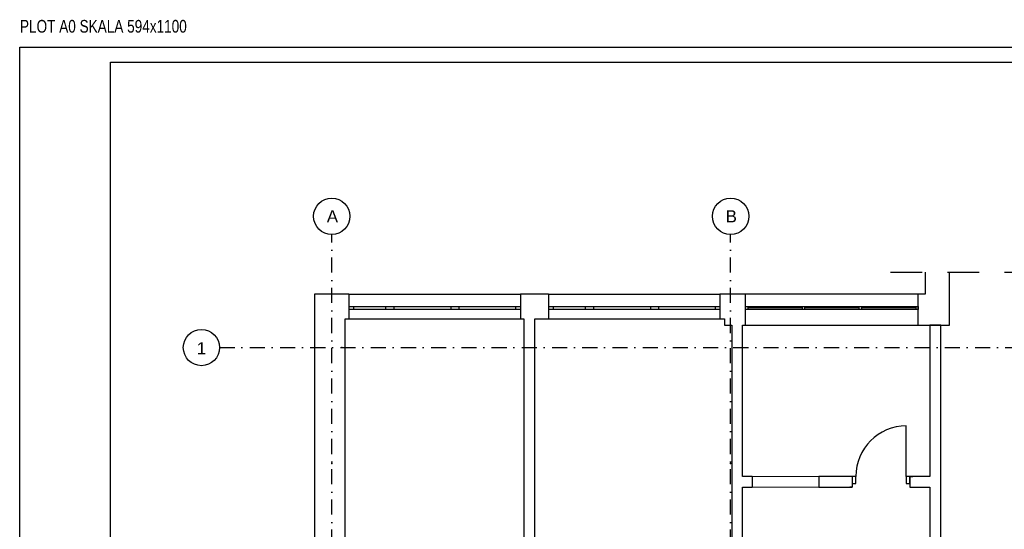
# Model space of a CAD drawing. Header units: metres. Extents: x -1886 to 3614, y -1128 to 1888.
# Tile 4 of 13: x -1886 to -257, y 1045 to 1888. Entities that reach past the tile are written whole.
import ezdxf
from ezdxf.enums import TextEntityAlignment as Align

# ---------------------------------------------------------------- set-up
doc = ezdxf.new("R2010")
doc.units = ezdxf.units.M
doc.header["$LTSCALE"] = 50
doc.header["$MEASUREMENT"] = 0
doc.linetypes.add('DO', pattern=[1, 0.5, -0.24, 0.02, -0.24])
doc.linetypes.add('DP', pattern=[0.63, 0.35, -0.28])
for name, color, linetype in [('A_ściany', 7, 'Continuous'), ('BS_lpd', 1, 'DP'), ('BS_ram', 2, 'Continuous'), ('BZ_osd', 1, 'DO'), ('BZ_txs', 2, 'Continuous'), ('k3_sciany istn', 1, 'DP')]:
    doc.layers.add(name, color=color, linetype=linetype)
doc.styles.add('BIKTS', font='bikromsw.shx', dxfattribs={"width": 0.85})
doc.styles.add('GENERATED_STYLE_1', font='arial.ttf')

# ---------------------------------------------------------------- blocks, each defined once
blk = doc.blocks.new('Prosty otwór okienny_2')
at = {"layer": 'A_ściany', "color": 39, "linetype": 'Continuous', "lineweight": 5}
for p, q in [((-0.55, 0), (-0.55, 0.05)), ((-0.55, 0.05), (0.55, 0.05)), ((-0.55, 0), (-0.55, -0.13)), ((0.55, 0), (0.55, 0.05)), ((0.55, 0), (0.55, -0.13)), ((-0.55, -0.13), (0.55, -0.13))]:
    blk.add_line(p, q, dxfattribs=at)

msp = doc.modelspace()

# ---------------------------------------------------------------- linework, layer by layer
at = {"layer": 'BS_lpd', "ltscale": 3}
msp.add_line((-445.902, 1470.417), (76.689, 1470.417), dxfattribs=at)
at = {"layer": 'BS_ram', "color": 1}
msp.add_lwpolyline([(-1886.476, -1127.557), (-1886.476, 1842.443), (3613.524, 1842.443), (3613.524, -1127.557)], close=True, dxfattribs=at)
at = {"layer": 'BS_ram'}
msp.add_lwpolyline([(-1736.476, -1102.557), (-1736.476, 1817.443), (3588.524, 1817.443), (3588.524, -1102.557)], close=True, dxfattribs=at)
at = {"layer": 'BZ_osd'}
for p, q in [((-1370.172, -430.445), (-1370.172, 1532.714)), ((-710.172, -430.445), (-710.172, 1532.714)), ((-1555.729, 1345.623), (2354.533, 1345.623))]:
    msp.add_line(p, q, dxfattribs=at)
at = {"layer": 'BZ_osd', "color": 7, "linetype": 'Continuous'}
for centre in [(-1370.172, 1562.714), (-710.172, 1562.714), (-1585.729, 1345.623)]:
    msp.add_circle(centre, 30, dxfattribs=at)
at = {"layer": 'k3_sciany istn', "linetype": 'Continuous'}
for p, q in [((-1341.822, 1433.723), (-1341.822, 1413.723)), ((-1341.822, 1433.723), (-1058.122, 1433.723)), ((-1058.122, 1433.723), (-1058.122, 1413.723)), ((-1011.522, 1433.723), (-1011.522, 1413.723)), ((-1011.522, 1433.723), (-727.822, 1433.723)), ((-727.822, 1433.723), (-727.822, 1413.723)), ((-685.622, 1382.523), (-685.622, 1433.723)), ((-400.022, 1433.723), (-685.622, 1433.723)), ((-400.022, 1382.523), (-400.022, 1433.723)), ((-1341.822, 1413.723), (-1341.822, 1408.723)), ((-1341.822, 1413.723), (-1334.322, 1413.723)), ((-1341.822, 1413.723), (-1341.822, 1408.723)), ((-1341.822, 1408.723), (-1341.822, 1393.223)), ((-1334.322, 1408.723), (-1341.822, 1408.723)), ((-1334.322, 1413.723), (-1334.322, 1408.723)), ((-1334.322, 1413.723), (-1280.622, 1413.723)), ((-1280.622, 1408.723), (-1334.322, 1408.723)), ((-1280.622, 1408.723), (-1280.622, 1413.723)), ((-1280.622, 1413.723), (-1274.122, 1413.723)), ((-1274.122, 1408.723), (-1280.622, 1408.723)), ((-1274.122, 1413.723), (-1267.622, 1413.723)), ((-1267.622, 1408.723), (-1274.122, 1408.723)), ((-1267.622, 1413.723), (-1267.622, 1408.723)), ((-1267.622, 1413.723), (-1172.622, 1413.723)), ((-1172.622, 1408.723), (-1267.622, 1408.723)), ((-1172.622, 1408.723), (-1172.622, 1413.723)), ((-1172.622, 1413.723), (-1166.122, 1413.723)), ((-1166.122, 1408.723), (-1172.622, 1408.723)), ((-1166.122, 1413.723), (-1159.622, 1413.723)), ((-1159.622, 1408.723), (-1166.122, 1408.723)), ((-1159.622, 1413.723), (-1159.622, 1408.723)), ((-1159.622, 1413.723), (-1065.622, 1413.723)), ((-1065.622, 1408.723), (-1159.622, 1408.723)), ((-1065.622, 1408.723), (-1065.622, 1413.723)), ((-1065.622, 1413.723), (-1058.122, 1413.723)), ((-1058.122, 1408.723), (-1065.622, 1408.723)), ((-1058.122, 1413.723), (-1058.122, 1408.723)), ((-1058.122, 1413.723), (-1058.122, 1408.723)), ((-1058.122, 1408.723), (-1058.122, 1393.223)), ((-1011.522, 1413.723), (-1011.522, 1408.723)), ((-1011.522, 1413.723), (-1004.022, 1413.723)), ((-1011.522, 1413.723), (-1011.522, 1408.723)), ((-1011.522, 1408.723), (-1011.522, 1393.223)), ((-1004.022, 1408.723), (-1011.522, 1408.723)), ((-1004.022, 1413.723), (-1004.022, 1408.723)), ((-1004.022, 1413.723), (-950.322, 1413.723)), ((-950.322, 1408.723), (-1004.022, 1408.723)), ((-950.322, 1408.723), (-950.322, 1413.723)), ((-950.322, 1413.723), (-943.822, 1413.723)), ((-943.822, 1408.723), (-950.322, 1408.723)), ((-943.822, 1413.723), (-937.322, 1413.723)), ((-937.322, 1408.723), (-943.822, 1408.723)), ((-937.322, 1413.723), (-937.322, 1408.723)), ((-937.322, 1413.723), (-842.322, 1413.723)), ((-842.322, 1408.723), (-937.322, 1408.723)), ((-842.322, 1408.723), (-842.322, 1413.723)), ((-842.322, 1413.723), (-835.822, 1413.723)), ((-835.822, 1408.723), (-842.322, 1408.723)), ((-835.822, 1413.723), (-829.322, 1413.723)), ((-829.322, 1408.723), (-835.822, 1408.723)), ((-829.322, 1413.723), (-829.322, 1408.723)), ((-829.322, 1413.723), (-735.322, 1413.723)), ((-735.322, 1408.723), (-829.322, 1408.723)), ((-735.322, 1408.723), (-735.322, 1413.723)), ((-735.322, 1413.723), (-727.822, 1413.723)), ((-727.822, 1408.723), (-735.322, 1408.723)), ((-727.822, 1413.723), (-727.822, 1408.723)), ((-727.822, 1413.723), (-727.822, 1408.723)), ((-727.822, 1408.723), (-727.822, 1393.223)), ((-685.622, 1408.723), (-685.622, 1413.723)), ((-685.622, 1413.723), (-400.022, 1413.723)), ((-400.022, 1408.723), (-685.622, 1408.723)), ((-681.622, 1413.723), (-681.622, 1408.723)), ((-591.755, 1411.223), (-681.622, 1411.223)), ((-591.755, 1413.723), (-591.755, 1408.723)), ((-587.755, 1413.723), (-587.755, 1408.723)), ((-497.889, 1411.223), (-587.755, 1411.223)), ((-497.889, 1413.723), (-497.889, 1408.723)), ((-493.889, 1413.723), (-493.889, 1408.723)), ((-404.022, 1411.223), (-493.889, 1411.223)), ((-404.022, 1413.723), (-404.022, 1408.723)), ((-400.022, 1413.723), (-400.022, 1408.723)), ((-1341.822, 1393.223), (-1058.122, 1393.223)), ((-1011.522, 1393.223), (-727.822, 1393.223)), ((-685.622, 1382.523), (-400.022, 1382.523)), ((-419.538, 1132.532), (-419.538, 1216.032)), ((-674.445, 1132.532), (-674.445, 1114.532)), ((-564.445, 1132.532), (-564.445, 1114.532)), ((-509.038, 1132.532), (-513.738, 1132.532)), ((-509.038, 1132.532), (-513.738, 1132.532)), ((-509.038, 1132.532), (-509.038, 1121.032)), ((-503.038, 1132.532), (-509.038, 1132.532)), ((-509.038, 1132.532), (-509.038, 1121.032)), ((-509.038, 1132.532), (-509.038, 1121.032)), ((-503.038, 1121.032), (-503.038, 1132.532)), ((-413.538, 1132.532), (-419.538, 1132.532)), ((-419.538, 1132.532), (-419.538, 1121.032)), ((-413.538, 1132.532), (-408.838, 1132.532)), ((-413.538, 1132.532), (-413.538, 1121.032)), ((-413.538, 1121.032), (-413.538, 1132.532)), ((-413.538, 1132.532), (-413.538, 1121.032)), ((-413.538, 1132.532), (-408.838, 1132.532)), ((-509.038, 1114.532), (-512.738, 1114.532)), ((-509.038, 1114.532), (-512.738, 1114.532)), ((-509.038, 1121.032), (-509.038, 1114.532)), ((-509.038, 1121.032), (-503.038, 1121.032)), ((-509.038, 1121.032), (-509.038, 1114.532)), ((-419.538, 1121.032), (-413.538, 1121.032)), ((-413.538, 1121.032), (-413.538, 1114.532)), ((-413.538, 1121.032), (-413.538, 1114.532)), ((-413.538, 1114.532), (-409.838, 1114.532)), ((-413.538, 1114.532), (-409.838, 1114.532))]:
    msp.add_line(p, q, dxfattribs=at)
at = {"layer": 'k3_sciany istn', "linetype": 'Continuous', "flags": 128}
for points in [[(-388.277, 1470.417), (-388.277, 1433.723)], [(-348.277, 1382.523), (-348.277, 1470.417)], [(-1341.822, 1433.723), (-1398.892, 1433.723)], [(-1398.892, 1433.723), (-1398.892, 733.723)], [(-1011.522, 1433.723), (-1058.122, 1433.723)], [(-720.222, 1433.723), (-727.822, 1433.723)], [(-685.622, 1433.723), (-720.222, 1433.723)], [(-388.277, 1433.723), (-400.022, 1433.723)], [(-1348.192, 1393.223), (-1341.822, 1393.223)], [(-1348.192, 824.423), (-1348.192, 1393.223)], [(-1058.122, 1393.223), (-1052.172, 1393.223)], [(-1052.172, 1393.223), (-1052.172, 824.423)], [(-1034.172, 824.423), (-1034.172, 1393.223)], [(-1034.172, 1393.223), (-1011.522, 1393.223)], [(-727.822, 1393.223), (-720.222, 1393.223)], [(-720.222, 1393.223), (-720.222, 1382.523)], [(-720.222, 1382.523), (-708.417, 1382.523)], [(-708.417, 1382.523), (-708.417, 824.423)], [(-690.417, 1132.532), (-690.417, 1382.523)], [(-690.417, 1382.523), (-685.622, 1382.523)], [(-400.022, 1382.523), (-348.277, 1382.523)], [(-380.422, 1382.523), (-380.422, 1132.532)], [(-362.422, 1382.523), (-380.422, 1382.523)], [(-362.422, 1021.39), (-362.422, 1382.523)], [(-674.445, 1132.532), (-690.417, 1132.532)], [(-509.038, 1132.532), (-564.445, 1132.532)], [(-380.422, 1132.532), (-413.538, 1132.532)], [(-690.417, 1114.532), (-674.445, 1114.532)], [(-690.417, 824.423), (-690.417, 1114.532)], [(-564.445, 1114.532), (-509.038, 1114.532)], [(-413.538, 1114.532), (-380.422, 1114.532)], [(-380.422, 1114.532), (-380.422, 1021.39)]]:
    msp.add_lwpolyline(points, dxfattribs=at)
at = {"layer": 'k3_sciany istn', "linetype": 'Continuous'}
msp.add_arc((-419.538, 1132.532), 83.5, 90, 180, dxfattribs=at)
for p in [(-1353.219, 1345.623), (-1353.219, 1345.623), (-1370.172, 1153.823), (-1370.172, 1153.823), (-710.172, 1153.823), (-710.172, 1153.823)]:
    msp.add_point(p, dxfattribs=at)

# ---------------------------------------------------------------- block references
at = {"layer": 'k3_sciany istn', "linetype": 'Continuous', "xscale": -100, "yscale": 100, "zscale": 100}
msp.add_blockref('Prosty otwór okienny_2', (-619.445, 1127.532), dxfattribs=at)

# ---------------------------------------------------------------- texts
at = {"layer": 'BZ_osd', "color": 7, "linetype": 'Continuous', "style": 'GENERATED_STYLE_1'}
for tag, text, p in [('A', 'A', (-1369.029, 1562.714)), ('B', 'A', (-709.029, 1562.714)), ('1', '1', (-1585.729, 1344.48))]:
    msp.add_attdef(tag, text=text, height=20, dxfattribs=at).set_placement(p, align=Align.MIDDLE_CENTER)
at = {"layer": 'BZ_txs', "color": 3, "style": 'BIKTS', "width": 0.8}
msp.add_text('PLOT A0 SKALA 594x1100', height=21, dxfattribs=at).set_placement((-1886.023, 1866.52))

doc.saveas('drawing.dxf')
